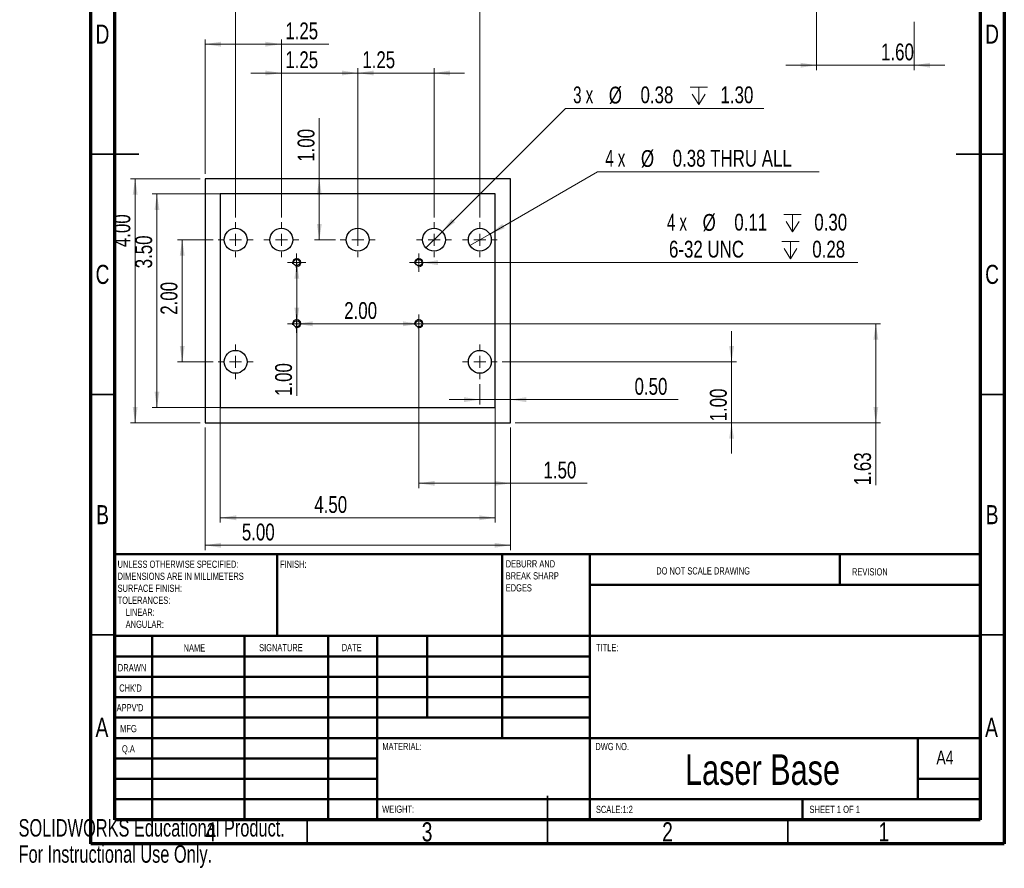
# Model space of a CAD drawing. Header units: inches. Extents: x 0 to 8.1, y 0 to 11.5.
# Tile 1 of 2: x 0 to 8.1, y 0 to 6.9. Entities that reach past the tile are written whole.
import ezdxf

# ---------------------------------------------------------------- set-up
doc = ezdxf.new("R2010")
doc.units = ezdxf.units.IN
doc.header["$MEASUREMENT"] = 0
doc.styles.add('SLDTEXTSTYLE0', font='TXT', dxfattribs={"width": 0.75})
doc.styles.add('SLDTEXTSTYLE1', font='TXT', dxfattribs={"width": 0.686449})
doc.styles.add('SLDTEXTSTYLE2', font='TXT', dxfattribs={"width": 0.6875})
doc.styles.add('SLDTEXTSTYLE3', font='TXT', dxfattribs={"width": 0.666667})
doc.styles.add('SLDTEXTSTYLE4', font='TXT', dxfattribs={"width": 0.7})
doc.dimstyles.new('SLDDIMSTYLE0', dxfattribs={"dimtxt": 0.137795, "dimasz": 0.13, "dimexe": 0, "dimexo": 0.0625, "dimgap": 0.034449, "dimtad": 0, "dimtih": 1, "dimtoh": 1, "dimlfac": 2, "dimrnd": 1e-09, "dimdsep": 46, "dimtxsty": 'SLDTEXTSTYLE0', "dimblk1": 'NONE', "dimsah": 1, "dimcen": 0, "dimadec": 0, "dimazin": 2, "dimtfac": 1, "dimtmove": 0, "dimatfit": 3, "dimldrblk": 'NONE', "dimfxl": 1, "dimfrac": 2, "dimtolj": 1, "dimtzin": 12, "dimarcsym": 0})
doc.dimstyles.new('SLDDIMSTYLE2', dxfattribs={"dimtxt": 0.137795, "dimasz": 0.13, "dimexe": 0, "dimexo": 0.0625, "dimgap": 0.034449, "dimtad": 1, "dimlfac": 2, "dimrnd": 1e-09, "dimzin": 12, "dimdsep": 46, "dimtxsty": 'SLDTEXTSTYLE0', "dimsah": 1, "dimcen": 0.09, "dimadec": 0, "dimazin": 3, "dimtfac": 1, "dimtofl": 0, "dimtmove": 0, "dimatfit": 3, "dimfxl": 1, "dimfrac": 2, "dimtolj": 1, "dimtzin": 12, "dimarcsym": 0})
doc.dimstyles.new('SLDDIMSTYLE3', dxfattribs={"dimtxt": 0.137795, "dimasz": 0.13, "dimexe": 0, "dimexo": 0.0625, "dimgap": 0.034449, "dimtad": 1, "dimlfac": 2, "dimrnd": 1e-09, "dimzin": 4, "dimdsep": 46, "dimtxsty": 'SLDTEXTSTYLE0', "dimsah": 1, "dimcen": 0.09, "dimadec": 0, "dimazin": 1, "dimtfac": 1, "dimtofl": 0, "dimtmove": 0, "dimatfit": 3, "dimfxl": 1, "dimfrac": 2, "dimtolj": 1, "dimtzin": 12, "dimarcsym": 0})
doc.dimstyles.new('SLDDIMSTYLE4', dxfattribs={"dimtxt": 0.137795, "dimasz": 0.13, "dimexe": 0, "dimexo": 0.0625, "dimgap": 0.034449, "dimtad": 1, "dimlfac": 2, "dimrnd": 1e-09, "dimzin": 0, "dimdsep": 46, "dimtxsty": 'SLDTEXTSTYLE0', "dimsah": 1, "dimcen": 0.09, "dimadec": 0, "dimazin": 0, "dimtfac": 1, "dimtmove": 0, "dimatfit": 0, "dimfxl": 1, "dimfrac": 2, "dimtolj": 1, "dimtzin": 12, "dimarcsym": 0})
doc.dimstyles.new('SLDDIMSTYLE5', dxfattribs={"dimtxt": 0.137795, "dimasz": 0.13, "dimexe": 0, "dimexo": 0.0625, "dimgap": 0.034449, "dimtad": 1, "dimlfac": 2, "dimrnd": 1e-09, "dimzin": 4, "dimdsep": 46, "dimtxsty": 'SLDTEXTSTYLE0', "dimsah": 1, "dimcen": 0.09, "dimadec": 0, "dimazin": 1, "dimtfac": 1, "dimtmove": 0, "dimatfit": 0, "dimfxl": 1, "dimfrac": 2, "dimtolj": 1, "dimtzin": 12, "dimarcsym": 0})
doc.dimstyles.new('SLDDIMSTYLE6', dxfattribs={"dimtxt": 0.137795, "dimasz": 0.13, "dimexe": 0, "dimexo": 0.0625, "dimgap": 0.034449, "dimtad": 1, "dimlfac": 2, "dimrnd": 1e-09, "dimzin": 12, "dimdsep": 46, "dimtxsty": 'SLDTEXTSTYLE0', "dimsah": 1, "dimcen": 0.09, "dimadec": 0, "dimazin": 3, "dimtfac": 1, "dimtmove": 0, "dimatfit": 0, "dimfxl": 1, "dimfrac": 2, "dimtolj": 1, "dimtzin": 12, "dimarcsym": 0})
doc.dimstyles.new('SLDDIMSTYLE7', dxfattribs={"dimtxt": 0.137795, "dimasz": 0.13, "dimexe": 0, "dimexo": 0.0625, "dimgap": 0.034449, "dimtad": 0, "dimtih": 1, "dimtoh": 1, "dimlfac": 2, "dimrnd": 1e-09, "dimdsep": 46, "dimtxsty": 'SLDTEXTSTYLE0', "dimblk1": 'NONE', "dimsah": 1, "dimcen": 0, "dimadec": 0, "dimazin": 2, "dimtfac": 1, "dimtmove": 0, "dimatfit": 3, "dimldrblk": 'NONE', "dimfxl": 1, "dimfrac": 2, "dimtolj": 1, "dimtzin": 12, "dimarcsym": 0})

# ---------------------------------------------------------------- blocks, each defined once
blk = doc.blocks.new('_D_12')
at = {"color": 7, "linetype": 'Continuous', "lineweight": 0}
for p, q in [((6.5329, 7.5233), (6.5329, 6.5359)), ((7.3329, 6.9296), (7.3329, 6.5359)), ((6.5329, 6.5752), (6.2829, 6.5752)), ((6.5329, 6.5752), (7.3329, 6.5752)), ((7.3329, 6.5752), (7.5829, 6.5752))]:
    blk.add_line(p, q, dxfattribs=at)
at = {"color": 7, "linetype": 'Continuous', "lineweight": 18}
for points in [[(6.5329, 6.5752), (6.4029, 6.5952), (6.4029, 6.5552)], [(7.3329, 6.5752), (7.4629, 6.5552), (7.4629, 6.5952)]]:
    blk.add_solid(points, dxfattribs=at)
at = {"color": 7, "linetype": 'Continuous', "lineweight": 18, "insert": (7.0615, 6.7529), "char_height": 0.1378, "attachment_point": 1, "style": 'SLDTEXTSTYLE0'}
blk.add_mtext('1.60', dxfattribs=at)
blk = doc.blocks.new('_D_14')
at = {"color": 7, "linetype": 'Continuous', "lineweight": 0}
for p, q in [((1.5269, 3.6058), (1.5269, 2.603)), ((4.0269, 3.6058), (4.0269, 2.603)), ((4.0269, 2.6424), (1.5269, 2.6424))]:
    blk.add_line(p, q, dxfattribs=at)
at = {"color": 7, "linetype": 'Continuous', "lineweight": 18}
for points in [[(1.5269, 2.6424), (1.6569, 2.6224), (1.6569, 2.6624)], [(4.0269, 2.6424), (3.8969, 2.6624), (3.8969, 2.6224)]]:
    blk.add_solid(points, dxfattribs=at)
at = {"color": 7, "linetype": 'Continuous', "lineweight": 18, "insert": (1.8283, 2.82), "char_height": 0.1378, "attachment_point": 1, "style": 'SLDTEXTSTYLE0'}
blk.add_mtext('5.00', dxfattribs=at)
blk = doc.blocks.new('_D_15')
at = {"color": 7, "linetype": 'Continuous', "lineweight": 0}
for p, q in [((1.4876, 5.6452), (0.9154, 5.6452)), ((0.9548, 5.6452), (0.9548, 3.6452)), ((1.4876, 3.6452), (0.9154, 3.6452))]:
    blk.add_line(p, q, dxfattribs=at)
at = {"color": 7, "linetype": 'Continuous', "lineweight": 18}
for points in [[(0.9548, 5.6452), (0.9348, 5.5152), (0.9748, 5.5152)], [(0.9548, 3.6452), (0.9748, 3.7752), (0.9348, 3.7752)]]:
    blk.add_solid(points, dxfattribs=at)
at = {"color": 7, "linetype": 'Continuous', "lineweight": 18, "insert": (0.7772, 5.0849), "char_height": 0.1378, "attachment_point": 1, "rotation": 90, "style": 'SLDTEXTSTYLE0'}
blk.add_mtext('4.00', dxfattribs=at)
blk = doc.blocks.new('_D_16')
at = {"color": 7, "linetype": 'Continuous', "lineweight": 0}
for p, q in [((1.6519, 5.4808), (1.6519, 2.8281)), ((3.9019, 5.4808), (3.9019, 2.8281)), ((3.9019, 2.8675), (1.6519, 2.8675))]:
    blk.add_line(p, q, dxfattribs=at)
at = {"color": 7, "linetype": 'Continuous', "lineweight": 18}
for points in [[(1.6519, 2.8675), (1.7819, 2.8475), (1.7819, 2.8875)], [(3.9019, 2.8675), (3.7719, 2.8875), (3.7719, 2.8475)]]:
    blk.add_solid(points, dxfattribs=at)
at = {"color": 7, "linetype": 'Continuous', "lineweight": 18, "insert": (2.4214, 3.0451), "char_height": 0.1378, "attachment_point": 1, "style": 'SLDTEXTSTYLE0'}
blk.add_mtext('4.50', dxfattribs=at)
blk = doc.blocks.new('_D_17')
at = {"color": 7, "linetype": 'Continuous', "lineweight": 0}
for p, q in [((3.8626, 5.5202), (1.0938, 5.5202)), ((1.1332, 3.7702), (1.1332, 5.5202)), ((3.8626, 3.7702), (1.0938, 3.7702))]:
    blk.add_line(p, q, dxfattribs=at)
at = {"color": 7, "linetype": 'Continuous', "lineweight": 18}
for points in [[(1.1332, 5.5202), (1.1132, 5.3902), (1.1532, 5.3902)], [(1.1332, 3.7702), (1.1532, 3.9002), (1.1132, 3.9002)]]:
    blk.add_solid(points, dxfattribs=at)
at = {"color": 7, "linetype": 'Continuous', "lineweight": 18, "insert": (0.9556, 4.9114), "char_height": 0.1378, "attachment_point": 1, "rotation": 90, "style": 'SLDTEXTSTYLE0'}
blk.add_mtext('3.50', dxfattribs=at)
blk = doc.blocks.new('SW_SYMBOL_HOLE_DEPTH')
at = {"color": 0, "linetype": 'Continuous', "lineweight": 18}
for p, q in [((0, 34.4), (31.5, 34.4)), ((3.9, 21.9), (15.7, 3)), ((15.7, 34.4), (15.7, 3)), ((27.6, 21.9), (15.7, 3))]:
    blk.add_line(p, q, dxfattribs=at)
blk = doc.blocks.new('_D_18')
at = {"color": 7, "linetype": 'Continuous', "lineweight": 0}
for p, q in [((3.4682, 5.2115), (4.4785, 6.2217)), ((4.4785, 6.2217), (6.1029, 6.2217)), ((3.3356, 5.0789), (3.4682, 5.2115))]:
    blk.add_line(p, q, dxfattribs=at)
at = {"color": 7, "linetype": 'Continuous', "lineweight": 18}
blk.add_solid([(3.4682, 5.2115), (3.5743, 5.2893), (3.546, 5.3176)], dxfattribs=at)
at = {"color": 7, "linetype": 'Continuous', "lineweight": 18, "xscale": 0.0044707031, "yscale": 0.0044707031, "zscale": 0.0044707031}
blk.add_blockref('SW_SYMBOL_HOLE_DEPTH', (5.4988, 6.2409), dxfattribs=at)
at = {"color": 7, "linetype": 'Continuous', "lineweight": 18, "char_height": 0.1378, "attachment_point": 1}
for s, insert, style in [('3 x', (4.541, 6.4015), 'SLDTEXTSTYLE3'), ('%%c', (4.8328, 6.3994), 'SLDTEXTSTYLE0'), ('0.38', (5.0923, 6.4015), 'SLDTEXTSTYLE0'), ('1.30', (5.7473, 6.4015), 'SLDTEXTSTYLE0')]:
    blk.add_mtext(s, dxfattribs=dict(at, insert=insert, style=style))
blk = doc.blocks.new('_None')
blk = doc.blocks.new('_D_19')
at = {"color": 7, "linetype": 'Continuous', "lineweight": 0}
for p, q in [((3.2503, 4.9577), (3.3035, 4.9577)), ((3.3035, 4.9577), (5.2463, 4.9577)), ((5.2463, 4.9577), (6.8708, 4.9577))]:
    blk.add_line(p, q, dxfattribs=at)
at = {"color": 7, "linetype": 'Continuous', "lineweight": 18}
blk.add_solid([(3.3035, 4.9577), (3.4335, 4.9377), (3.4335, 4.9777)], dxfattribs=at)
at = {"color": 7, "linetype": 'Continuous', "lineweight": 18, "xscale": 0.0044707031, "yscale": 0.0044707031, "zscale": 0.0044707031}
for p in [(6.2667, 5.1977), (6.2501, 4.9768)]:
    blk.add_blockref('SW_SYMBOL_HOLE_DEPTH', p, dxfattribs=at)
at = {"color": 7, "linetype": 'Continuous', "lineweight": 18, "char_height": 0.1378, "attachment_point": 1}
for s, insert, style in [('4 x', (5.3088, 5.3583), 'SLDTEXTSTYLE3'), ('%%c', (5.6007, 5.3562), 'SLDTEXTSTYLE0'), ('0.11', (5.8602, 5.3583), 'SLDTEXTSTYLE0'), ('0.30', (6.5152, 5.3583), 'SLDTEXTSTYLE0'), ('6-32 UNC', (5.3254, 5.1374), 'SLDTEXTSTYLE0'), ('0.28', (6.4987, 5.1374), 'SLDTEXTSTYLE0')]:
    blk.add_mtext(s, dxfattribs=dict(at, insert=insert, style=style))
blk = doc.blocks.new('_D_20')
at = {"color": 7, "linetype": 'Continuous', "lineweight": 0}
for p, q in [((1.5946, 5.1452), (1.3007, 5.1452)), ((1.3401, 4.1452), (1.3401, 5.1452)), ((1.5946, 4.1452), (1.3007, 4.1452))]:
    blk.add_line(p, q, dxfattribs=at)
at = {"color": 7, "linetype": 'Continuous', "lineweight": 18}
for points in [[(1.3401, 5.1452), (1.3201, 5.0152), (1.3601, 5.0152)], [(1.3401, 4.1452), (1.3601, 4.2752), (1.3201, 4.2752)]]:
    blk.add_solid(points, dxfattribs=at)
at = {"color": 7, "linetype": 'Continuous', "lineweight": 18, "insert": (1.1625, 4.5308), "char_height": 0.1378, "attachment_point": 1, "rotation": 90, "style": 'SLDTEXTSTYLE0'}
blk.add_mtext('2.00', dxfattribs=at)
blk = doc.blocks.new('_D_21')
at = {"color": 7, "linetype": 'Continuous', "lineweight": 0}
for p, q in [((1.7769, 5.3275), (1.7769, 7.2594)), ((3.7769, 5.3275), (3.7769, 7.2594)), ((1.7769, 7.22), (3.7769, 7.22))]:
    blk.add_line(p, q, dxfattribs=at)
at = {"color": 7, "linetype": 'Continuous', "lineweight": 18}
for points in [[(1.7769, 7.22), (1.9069, 7.2), (1.9069, 7.24)], [(3.7769, 7.22), (3.6469, 7.24), (3.6469, 7.2)]]:
    blk.add_solid(points, dxfattribs=at)
at = {"color": 7, "linetype": 'Continuous', "lineweight": 18, "insert": (2.1001, 7.3976), "char_height": 0.1378, "attachment_point": 1, "style": 'SLDTEXTSTYLE0'}
blk.add_mtext('4.00', dxfattribs=at)
blk = doc.blocks.new('_D_22')
at = {"color": 7, "linetype": 'Continuous', "lineweight": 0}
for p, q in [((5.8379, 4.1452), (5.8379, 4.3952)), ((3.9593, 4.1452), (5.8773, 4.1452)), ((5.8379, 4.1452), (5.8379, 3.6452)), ((4.0663, 3.6452), (5.8773, 3.6452)), ((5.8379, 3.6452), (5.8379, 3.3952))]:
    blk.add_line(p, q, dxfattribs=at)
at = {"color": 7, "linetype": 'Continuous', "lineweight": 18}
for points in [[(5.8379, 4.1452), (5.8579, 4.2752), (5.8179, 4.2752)], [(5.8379, 3.6452), (5.8179, 3.5152), (5.8579, 3.5152)]]:
    blk.add_solid(points, dxfattribs=at)
at = {"color": 7, "linetype": 'Continuous', "lineweight": 18, "insert": (5.6603, 3.6572), "char_height": 0.1378, "attachment_point": 1, "rotation": 90, "style": 'SLDTEXTSTYLE0'}
blk.add_mtext('1.00', dxfattribs=at)
blk = doc.blocks.new('_D_23')
at = {"color": 7, "linetype": 'Continuous', "lineweight": 0}
for p, q in [((3.7769, 3.9629), (3.7769, 3.796)), ((3.7769, 3.8354), (3.5269, 3.8354)), ((3.7769, 3.8354), (4.0269, 3.8354)), ((4.0269, 3.8354), (5.3998, 3.8354))]:
    blk.add_line(p, q, dxfattribs=at)
at = {"color": 7, "linetype": 'Continuous', "lineweight": 18}
for points in [[(3.7769, 3.8354), (3.6469, 3.8554), (3.6469, 3.8154)], [(4.0269, 3.8354), (4.1569, 3.8154), (4.1569, 3.8554)]]:
    blk.add_solid(points, dxfattribs=at)
at = {"color": 7, "linetype": 'Continuous', "lineweight": 18, "insert": (5.0434, 4.013), "char_height": 0.1378, "attachment_point": 1, "style": 'SLDTEXTSTYLE0'}
blk.add_mtext('0.50', dxfattribs=at)
blk = doc.blocks.new('_D_24')
at = {"color": 7, "linetype": 'Continuous', "lineweight": 0}
for p, q in [((3.2769, 4.4183), (3.2769, 3.1105)), ((4.0269, 3.6058), (4.0269, 3.1105)), ((3.2769, 3.1499), (4.0269, 3.1499)), ((4.0269, 3.1499), (4.6542, 3.1499))]:
    blk.add_line(p, q, dxfattribs=at)
at = {"color": 7, "linetype": 'Continuous', "lineweight": 18}
for points in [[(3.2769, 3.1499), (3.4069, 3.1299), (3.4069, 3.1699)], [(4.0269, 3.1499), (3.8969, 3.1699), (3.8969, 3.1299)]]:
    blk.add_solid(points, dxfattribs=at)
at = {"color": 7, "linetype": 'Continuous', "lineweight": 18, "insert": (4.2979, 3.3275), "char_height": 0.1378, "attachment_point": 1, "style": 'SLDTEXTSTYLE0'}
blk.add_mtext('1.50', dxfattribs=at)
blk = doc.blocks.new('_D_25')
at = {"color": 7, "linetype": 'Continuous', "lineweight": 0}
for p, q in [((3.3163, 4.4577), (7.0584, 4.4577)), ((7.019, 4.4577), (7.019, 3.6452)), ((4.0663, 3.6452), (7.0584, 3.6452)), ((7.019, 3.6452), (7.019, 3.1342))]:
    blk.add_line(p, q, dxfattribs=at)
at = {"color": 7, "linetype": 'Continuous', "lineweight": 18}
for points in [[(7.019, 4.4577), (6.999, 4.3277), (7.039, 4.3277)], [(7.019, 3.6452), (7.039, 3.7752), (6.999, 3.7752)]]:
    blk.add_solid(points, dxfattribs=at)
at = {"color": 7, "linetype": 'Continuous', "lineweight": 18, "insert": (6.8414, 3.1342), "char_height": 0.1378, "attachment_point": 1, "rotation": 90, "style": 'SLDTEXTSTYLE0'}
blk.add_mtext('1.63', dxfattribs=at)
blk = doc.blocks.new('_D_26')
at = {"color": 7, "linetype": 'Continuous', "lineweight": 0}
for p, q in [((2.2769, 4.4567), (3.2769, 4.4567)), ((2.2769, 4.4183), (2.2769, 4.4174)), ((3.2769, 4.4183), (3.2769, 4.4174))]:
    blk.add_line(p, q, dxfattribs=at)
at = {"color": 7, "linetype": 'Continuous', "lineweight": 18}
for points in [[(2.2769, 4.4567), (2.4069, 4.4367), (2.4069, 4.4767)], [(3.2769, 4.4567), (3.1469, 4.4767), (3.1469, 4.4367)]]:
    blk.add_solid(points, dxfattribs=at)
at = {"color": 7, "linetype": 'Continuous', "lineweight": 18, "insert": (2.6664, 4.6344), "char_height": 0.1378, "attachment_point": 1, "style": 'SLDTEXTSTYLE0'}
blk.add_mtext('2.00', dxfattribs=at)
blk = doc.blocks.new('_D_27')
at = {"color": 7, "linetype": 'Continuous', "lineweight": 0}
for p, q in [((2.2783, 4.9577), (2.2783, 4.4577)), ((2.3163, 4.9577), (2.3176, 4.9577)), ((2.2783, 4.4577), (2.2783, 3.8655)), ((2.3163, 4.4577), (2.3176, 4.4577))]:
    blk.add_line(p, q, dxfattribs=at)
at = {"color": 7, "linetype": 'Continuous', "lineweight": 18}
for points in [[(2.2783, 4.9577), (2.2583, 4.8277), (2.2983, 4.8277)], [(2.2783, 4.4577), (2.2983, 4.5877), (2.2583, 4.5877)]]:
    blk.add_solid(points, dxfattribs=at)
at = {"color": 7, "linetype": 'Continuous', "lineweight": 18, "insert": (2.1006, 3.8655), "char_height": 0.1378, "attachment_point": 1, "rotation": 90, "style": 'SLDTEXTSTYLE0'}
blk.add_mtext('1.00', dxfattribs=at)
blk = doc.blocks.new('_D_28')
at = {"color": 7, "linetype": 'Continuous', "lineweight": 0}
for p, q in [((2.1519, 5.3275), (2.1519, 6.5507)), ((2.7769, 5.1846), (2.7769, 6.5507)), ((2.1519, 6.5113), (1.9019, 6.5113)), ((2.1519, 6.5113), (2.7769, 6.5113)), ((2.7769, 6.5113), (3.0269, 6.5113))]:
    blk.add_line(p, q, dxfattribs=at)
at = {"color": 7, "linetype": 'Continuous', "lineweight": 18}
for points in [[(2.1519, 6.5113), (2.0219, 6.5313), (2.0219, 6.4913)], [(2.7769, 6.5113), (2.9069, 6.4913), (2.9069, 6.5313)]]:
    blk.add_solid(points, dxfattribs=at)
at = {"color": 7, "linetype": 'Continuous', "lineweight": 18, "insert": (2.1838, 6.689), "char_height": 0.1378, "attachment_point": 1, "style": 'SLDTEXTSTYLE0'}
blk.add_mtext('1.25', dxfattribs=at)
blk = doc.blocks.new('_D_29')
at = {"color": 7, "linetype": 'Continuous', "lineweight": 0}
for p, q in [((3.8581, 5.1921), (4.7415, 5.7021)), ((4.7415, 5.7021), (6.554, 5.7021)), ((3.6957, 5.0983), (3.8581, 5.1921))]:
    blk.add_line(p, q, dxfattribs=at)
at = {"color": 7, "linetype": 'Continuous', "lineweight": 18}
blk.add_solid([(3.8581, 5.1921), (3.9807, 5.2398), (3.9607, 5.2744)], dxfattribs=at)
at = {"color": 7, "linetype": 'Continuous', "lineweight": 18, "attachment_point": 1}
for s, insert, char_height, style in [('%%c', (5.0959, 5.8798), 0.1378, 'SLDTEXTSTYLE0'), ('4 x', (4.804, 5.8819), 0.1378, 'SLDTEXTSTYLE3'), ('0.38 THRU ALL', (5.3554, 5.8819), 0.137795, 'SLDTEXTSTYLE0')]:
    blk.add_mtext(s, dxfattribs=dict(at, insert=insert, char_height=char_height, style=style))
blk = doc.blocks.new('_D_30')
at = {"color": 7, "linetype": 'Continuous', "lineweight": 0}
for p, q in [((1.5269, 5.6846), (1.5269, 6.7869)), ((2.1519, 5.3275), (2.1519, 6.7869)), ((1.5269, 6.7476), (2.1519, 6.7476)), ((2.1519, 6.7476), (2.5401, 6.7476))]:
    blk.add_line(p, q, dxfattribs=at)
at = {"color": 7, "linetype": 'Continuous', "lineweight": 18}
for points in [[(1.5269, 6.7476), (1.6569, 6.7276), (1.6569, 6.7676)], [(2.1519, 6.7476), (2.0219, 6.7676), (2.0219, 6.7276)]]:
    blk.add_solid(points, dxfattribs=at)
at = {"color": 7, "linetype": 'Continuous', "lineweight": 18, "insert": (2.1838, 6.9252), "char_height": 0.1378, "attachment_point": 1, "style": 'SLDTEXTSTYLE0'}
blk.add_mtext('1.25', dxfattribs=at)
blk = doc.blocks.new('_D_31')
at = {"color": 7, "linetype": 'Continuous', "lineweight": 0}
for p, q in [((2.7769, 5.3275), (2.7769, 6.5507)), ((3.4019, 5.3275), (3.4019, 6.5507)), ((2.7769, 6.5113), (2.5269, 6.5113)), ((2.7769, 6.5113), (3.4019, 6.5113)), ((3.4019, 6.5113), (3.6519, 6.5113))]:
    blk.add_line(p, q, dxfattribs=at)
at = {"color": 7, "linetype": 'Continuous', "lineweight": 18}
for points in [[(2.7769, 6.5113), (2.6469, 6.5313), (2.6469, 6.4913)], [(3.4019, 6.5113), (3.5319, 6.4913), (3.5319, 6.5313)]]:
    blk.add_solid(points, dxfattribs=at)
at = {"color": 7, "linetype": 'Continuous', "lineweight": 18, "insert": (2.8144, 6.689), "char_height": 0.1378, "attachment_point": 1, "style": 'SLDTEXTSTYLE0'}
blk.add_mtext('1.25', dxfattribs=at)
blk = doc.blocks.new('_D_32')
at = {"color": 7, "linetype": 'Continuous', "lineweight": 0}
for p, q in [((2.4626, 5.6452), (2.4626, 6.1406)), ((2.4626, 5.1452), (2.4626, 5.6452)), ((2.5946, 5.1452), (2.4232, 5.1452))]:
    blk.add_line(p, q, dxfattribs=at)
at = {"color": 7, "linetype": 'Continuous', "lineweight": 18}
for points in [[(2.4626, 5.6452), (2.4426, 5.5152), (2.4826, 5.5152)], [(2.4626, 5.1452), (2.4826, 5.2752), (2.4426, 5.2752)]]:
    blk.add_solid(points, dxfattribs=at)
at = {"color": 7, "linetype": 'Continuous', "lineweight": 18, "insert": (2.2849, 5.7843), "char_height": 0.1378, "attachment_point": 1, "rotation": 90, "style": 'SLDTEXTSTYLE0'}
blk.add_mtext('1.00', dxfattribs=at)
blk = doc.blocks.new('SW_CENTERMARKSYMBOL_7')
at = {"color": 0, "linetype": 'Continuous', "lineweight": 18}
for p, q in [((0, 0.0984), (0, 0.143)), ((-0.0984, 0), (-0.143, 0)), ((0, 0), (-0.0492, 0)), ((0, 0), (0, 0.0492)), ((0, 0), (0, -0.0492)), ((0, 0), (0.0492, 0)), ((0.0984, 0), (0.143, 0)), ((0, -0.0984), (0, -0.143))]:
    blk.add_line(p, q, dxfattribs=at)
blk = doc.blocks.new('SW_CENTERMARKSYMBOL_8')
at = {"color": 0, "linetype": 'Continuous', "lineweight": 18}
for p, q in [((0, 0.0984), (0, 0.143)), ((-0.0984, 0), (-0.143, 0)), ((0, 0), (-0.0492, 0)), ((0, 0), (0, 0.0492)), ((0, 0), (0, -0.0492)), ((0, 0), (0.0492, 0)), ((0.0984, 0), (0.143, 0)), ((0, -0.0984), (0, -0.143))]:
    blk.add_line(p, q, dxfattribs=at)
blk = doc.blocks.new('SW_CENTERMARKSYMBOL_9')
at = {"color": 0, "linetype": 'Continuous', "lineweight": 18}
for p, q in [((0, 0.0984), (0, 0.143)), ((-0.0984, 0), (-0.143, 0)), ((0, 0), (-0.0492, 0)), ((0, 0), (0, 0.0492)), ((0, 0), (0, -0.0492)), ((0, 0), (0.0492, 0)), ((0.0984, 0), (0.143, 0)), ((0, -0.0984), (0, -0.143))]:
    blk.add_line(p, q, dxfattribs=at)
blk = doc.blocks.new('SW_CENTERMARKSYMBOL_10')
at = {"color": 0, "linetype": 'Continuous', "lineweight": 18}
for p, q in [((0, 0.0984), (0, 0.143)), ((-0.0984, 0), (-0.143, 0)), ((0, 0), (-0.0492, 0)), ((0, 0), (0, 0.0492)), ((0, 0), (0, -0.0492)), ((0, 0), (0.0492, 0)), ((0.0984, 0), (0.143, 0)), ((0, -0.0984), (0, -0.143))]:
    blk.add_line(p, q, dxfattribs=at)
blk = doc.blocks.new('SW_CENTERMARKSYMBOL_11')
at = {"color": 0, "linetype": 'Continuous', "lineweight": 18}
for p, q in [((0, 0.0984), (0, 0.143)), ((-0.0984, 0), (-0.143, 0)), ((0, 0), (-0.0492, 0)), ((0, 0), (0, 0.0492)), ((0, 0), (0, -0.0492)), ((0, 0), (0.0492, 0)), ((0.0984, 0), (0.143, 0)), ((0, -0.0984), (0, -0.143))]:
    blk.add_line(p, q, dxfattribs=at)
blk = doc.blocks.new('SW_CENTERMARKSYMBOL_12')
at = {"color": 0, "linetype": 'Continuous', "lineweight": 18}
for p, q in [((0, 0.0984), (0, 0.143)), ((-0.0984, 0), (-0.143, 0)), ((0, 0), (-0.0492, 0)), ((0, 0), (0, 0.0492)), ((0, 0), (0, -0.0492)), ((0, 0), (0.0492, 0)), ((0.0984, 0), (0.143, 0)), ((0, -0.0984), (0, -0.143))]:
    blk.add_line(p, q, dxfattribs=at)
blk = doc.blocks.new('SW_CENTERMARKSYMBOL_13')
at = {"color": 0, "linetype": 'Continuous', "lineweight": 18}
for p, q in [((0, 0.0984), (0, 0.143)), ((-0.0984, 0), (-0.143, 0)), ((0, 0), (-0.0492, 0)), ((0, 0), (0, 0.0492)), ((0, 0), (0, -0.0492)), ((0, 0), (0.0492, 0)), ((0.0984, 0), (0.143, 0)), ((0, -0.0984), (0, -0.143))]:
    blk.add_line(p, q, dxfattribs=at)
blk = doc.blocks.new('SW_CENTERMARKSYMBOL_14')
at = {"color": 0, "linetype": 'Continuous', "lineweight": 18}
for p, q in [((-0.0492, 0), (-0.0758, 0)), ((0, 0), (-0.0492, 0)), ((0, 0.0492), (0, 0.0758)), ((0, 0), (0, 0.0492)), ((0, 0), (0, -0.0492)), ((0, 0), (0.0492, 0)), ((0.0492, 0), (0.0758, 0)), ((0, -0.0492), (0, -0.0758))]:
    blk.add_line(p, q, dxfattribs=at)
blk = doc.blocks.new('SW_CENTERMARKSYMBOL_15')
at = {"color": 0, "linetype": 'Continuous', "lineweight": 18}
for p, q in [((-0.0492, 0), (-0.0758, 0)), ((0, 0), (-0.0492, 0)), ((0, 0.0492), (0, 0.0758)), ((0, 0), (0, 0.0492)), ((0, 0), (0, -0.0492)), ((0, 0), (0.0492, 0)), ((0.0492, 0), (0.0758, 0)), ((0, -0.0492), (0, -0.0758))]:
    blk.add_line(p, q, dxfattribs=at)
blk = doc.blocks.new('SW_CENTERMARKSYMBOL_16')
at = {"color": 0, "linetype": 'Continuous', "lineweight": 18}
for p, q in [((-0.0492, 0), (-0.0758, 0)), ((0, 0), (-0.0492, 0)), ((0, 0.0492), (0, 0.0758)), ((0, 0), (0, 0.0492)), ((0, 0), (0, -0.0492)), ((0, 0), (0.0492, 0)), ((0.0492, 0), (0.0758, 0)), ((0, -0.0492), (0, -0.0758))]:
    blk.add_line(p, q, dxfattribs=at)
blk = doc.blocks.new('SW_CENTERMARKSYMBOL_17')
at = {"color": 0, "linetype": 'Continuous', "lineweight": 18}
for p, q in [((-0.0492, 0), (-0.0758, 0)), ((0, 0), (-0.0492, 0)), ((0, 0.0492), (0, 0.0758)), ((0, 0), (0, 0.0492)), ((0, 0), (0, -0.0492)), ((0, 0), (0.0492, 0)), ((0.0492, 0), (0.0758, 0)), ((0, -0.0492), (0, -0.0758))]:
    blk.add_line(p, q, dxfattribs=at)

msp = doc.modelspace()

# ---------------------------------------------------------------- linework, layer by layer
at = {"color": 7, "linetype": 'Continuous', "lineweight": 70}
for p, q in [((0.5906, 0.1969), (0.5906, 11.4961)), ((8.0709, 11.4961), (8.0709, 0.1969)), ((0.7874, 0.3937), (0.7874, 11.2992)), ((7.874, 11.2992), (7.874, 0.3937)), ((7.874, 0.3937), (0.7874, 0.3937)), ((8.0709, 0.1969), (0.5906, 0.1969))]:
    msp.add_line(p, q, dxfattribs=at)
at = {"color": 7, "linetype": 'Continuous', "lineweight": 35}
for p, q in [((0.5906, 5.8465), (0.9843, 5.8465)), ((0.7874, 5.8465), (0.5906, 5.8465)), ((8.0709, 5.8465), (7.6772, 5.8465)), ((7.874, 5.8465), (8.0709, 5.8465)), ((0.7874, 3.878), (0.5906, 3.878)), ((7.874, 3.878), (8.0709, 3.878)), ((0.7874, 1.9094), (0.5906, 1.9094)), ((7.874, 1.9094), (8.0709, 1.9094)), ((4.3307, 0.1969), (4.3307, 0.5906)), ((2.3622, 0.3937), (2.3622, 0.1969)), ((4.3307, 0.3937), (4.3307, 0.1969)), ((6.2992, 0.3937), (6.2992, 0.1969))]:
    msp.add_line(p, q, dxfattribs=at)
at = {"color": 7, "linetype": 'Continuous', "lineweight": 25}
for p, q in [((4.0269, 5.6452), (1.5269, 5.6452)), ((1.5269, 5.6452), (1.5269, 3.6452)), ((4.0269, 3.6452), (4.0269, 5.6452)), ((1.6519, 5.5202), (1.6519, 3.7702)), ((3.9019, 5.5202), (1.6519, 5.5202)), ((3.9019, 3.7702), (3.9019, 5.5202)), ((1.6519, 3.7702), (3.9019, 3.7702)), ((1.5269, 3.6452), (4.0269, 3.6452))]:
    msp.add_line(p, q, dxfattribs=at)
at = {"color": 7, "linetype": 'Continuous', "lineweight": 50}
for p, q in [((0.7874, 2.5689), (7.874, 2.5689)), ((0.7874, 2.5689), (0.7874, 0.3937)), ((2.1181, 1.8996), (2.1181, 2.5689)), ((3.9606, 2.5689), (3.9606, 1.063)), ((4.6772, 2.5689), (4.6772, 0.3937)), ((6.7244, 2.3179), (6.7244, 2.5689)), ((7.874, 2.3179), (4.6772, 2.3179)), ((7.874, 1.8996), (0.7874, 1.8996)), ((1.0945, 1.8996), (1.0945, 0.3937)), ((1.85, 1.8996), (1.85, 0.3937)), ((2.5354, 1.8996), (2.5354, 0.3937)), ((2.937, 0.3937), (2.937, 1.8996)), ((3.3465, 1.2303), (3.3465, 1.8996)), ((4.6772, 1.7323), (0.7874, 1.7323)), ((4.6772, 1.565), (0.7874, 1.565)), ((4.6772, 1.3976), (0.7874, 1.3976)), ((4.6772, 1.2303), (0.7874, 1.2303)), ((2.937, 1.063), (0.7874, 1.063)), ((2.937, 1.063), (7.874, 1.063)), ((7.3622, 0.561), (7.3622, 1.063)), ((2.937, 0.8957), (0.7874, 0.8957)), ((2.937, 0.7283), (0.7874, 0.7283)), ((7.874, 0.7283), (7.3622, 0.7283)), ((0.7874, 0.561), (7.874, 0.561)), ((6.4173, 0.3937), (6.4173, 0.561))]:
    msp.add_line(p, q, dxfattribs=at)
at = {"color": 7, "linetype": 'Continuous', "lineweight": 25}
for centre, radius in [((1.7769, 5.1452), 0.0938), ((2.1519, 5.1452), 0.0937), ((2.7769, 5.1452), 0.0938), ((3.4019, 5.1452), 0.0938), ((3.7769, 5.1452), 0.0938), ((2.2769, 4.9577), 0.0266), ((3.2769, 4.9577), 0.0266), ((2.2769, 4.4577), 0.0266), ((3.2769, 4.4577), 0.0266), ((1.7769, 4.1452), 0.0938), ((3.7769, 4.1452), 0.0938)]:
    msp.add_circle(centre, radius, dxfattribs=at)
at = {"color": 7, "linetype": 'Continuous', "lineweight": 18}
for centre in [(2.2769, 4.9577), (3.2769, 4.9577), (2.2769, 4.4577), (3.2769, 4.4577)]:
    msp.add_arc(centre, 0.0345, 255, 195, dxfattribs=at)

# ---------------------------------------------------------------- block references
at = {"color": 7, "linetype": 'Continuous', "lineweight": 0}
for name, p in [('SW_CENTERMARKSYMBOL_10', (1.7769, 5.1452)), ('SW_CENTERMARKSYMBOL_13', (2.1519, 5.1452)), ('SW_CENTERMARKSYMBOL_12', (2.7769, 5.1452)), ('SW_CENTERMARKSYMBOL_11', (3.4019, 5.1452)), ('SW_CENTERMARKSYMBOL_9', (3.7769, 5.1452)), ('SW_CENTERMARKSYMBOL_17', (2.2769, 4.9577)), ('SW_CENTERMARKSYMBOL_16', (3.2769, 4.9577)), ('SW_CENTERMARKSYMBOL_14', (2.2769, 4.4577)), ('SW_CENTERMARKSYMBOL_15', (3.2769, 4.4577)), ('SW_CENTERMARKSYMBOL_8', (1.7769, 4.1452)), ('SW_CENTERMARKSYMBOL_7', (3.7769, 4.1452))]:
    msp.add_blockref(name, p, dxfattribs=at)

# ---------------------------------------------------------------- texts
for s, insert, char_height, attachment_point, style in [('D', (0.6871, 6.9082), 0.1562, 2, 'SLDTEXTSTYLE0'), ('D', (7.9706, 6.9082), 0.1562, 2, 'SLDTEXTSTYLE0'), ('C', (0.6873, 4.9397), 0.1562, 2, 'SLDTEXTSTYLE0'), ('C', (7.9708, 4.9397), 0.1562, 2, 'SLDTEXTSTYLE0'), ('B', (0.6878, 2.9712), 0.1562, 2, 'SLDTEXTSTYLE0'), ('B', (7.9713, 2.9712), 0.1562, 2, 'SLDTEXTSTYLE0'), ('UNLESS OTHERWISE SPECIFIED:', (0.8108, 2.5166), 0.059055, 1, 'SLDTEXTSTYLE0'), ('FINISH:', (2.1406, 2.5165), 0.05906, 1, 'SLDTEXTSTYLE0'), ('DEBURR AND', (3.9886, 2.5198), 0.05906, 1, 'SLDTEXTSTYLE0'), ('DIMENSIONS ARE IN MILLIMETERS', (0.8108, 2.4181), 0.059055, 1, 'SLDTEXTSTYLE0'), ('BREAK SHARP', (3.9886, 2.4214), 0.059055, 1, 'SLDTEXTSTYLE0'), ('DO NOT SCALE DRAWING', (5.221, 2.4619), 0.059055, 1, 'SLDTEXTSTYLE0'), ('REVISION', (6.8239, 2.4541), 0.05906, 1, 'SLDTEXTSTYLE0'), ('SURFACE FINISH:', (0.8108, 2.3197), 0.059055, 1, 'SLDTEXTSTYLE0'), ('EDGES', (3.9886, 2.323), 0.05906, 1, 'SLDTEXTSTYLE0'), ('TOLERANCES:', (0.8108, 2.2213), 0.059055, 1, 'SLDTEXTSTYLE0'), ('LINEAR:', (0.8772, 2.1229), 0.05906, 1, 'SLDTEXTSTYLE0'), ('ANGULAR:', (0.8772, 2.0244), 0.05906, 1, 'SLDTEXTSTYLE0'), ('NAME', (1.3513, 1.8308), 0.05906, 1, 'SLDTEXTSTYLE0'), ('SIGNATURE', (1.9698, 1.8331), 0.05906, 1, 'SLDTEXTSTYLE0'), ('DATE', (2.6462, 1.8337), 0.05906, 1, 'SLDTEXTSTYLE0'), ('TITLE:', (4.728, 1.8337), 0.05906, 1, 'SLDTEXTSTYLE0'), ('DRAWN', (0.8127, 1.6687), 0.05906, 1, 'SLDTEXTSTYLE1'), ("CHK'D", (0.8244, 1.5024), 0.05906, 1, 'SLDTEXTSTYLE0'), ("APPV'D", (0.8032, 1.3412), 0.05906, 1, 'SLDTEXTSTYLE0'), ('A', (0.6827, 1.2291), 0.1562, 2, 'SLDTEXTSTYLE0'), ('A', (7.9661, 1.2291), 0.1562, 2, 'SLDTEXTSTYLE0'), ('MFG', (0.8317, 1.1699), 0.05906, 1, 'SLDTEXTSTYLE0'), ('Q.A', (0.8468, 1.0041), 0.05906, 1, 'SLDTEXTSTYLE0'), ('MATERIAL:', (2.9782, 1.0231), 0.05906, 1, 'SLDTEXTSTYLE0'), ('DWG NO.', (4.7226, 1.0231), 0.05906, 1, 'SLDTEXTSTYLE0'), ('Laser Base', (6.0913, 0.9294), 0.25, 2, 'SLDTEXTSTYLE0'), ('A4', (7.5146, 0.9609), 0.11458, 1, 'SLDTEXTSTYLE0'), ('WEIGHT:', (2.9771, 0.5098), 0.059, 1, 'SLDTEXTSTYLE0'), ('SCALE:1:2', (4.7273, 0.5079), 0.05906, 1, 'SLDTEXTSTYLE0'), ('SHEET 1 OF 1', (6.4755, 0.5079), 0.059055, 1, 'SLDTEXTSTYLE2'), ('4', (1.5732, 0.3728), 0.1562, 2, 'SLDTEXTSTYLE0'), ('3', (3.3449, 0.3728), 0.1562, 2, 'SLDTEXTSTYLE0'), ('2', (5.3134, 0.3728), 0.1562, 2, 'SLDTEXTSTYLE0'), ('1', (7.085, 0.3728), 0.1562, 2, 'SLDTEXTSTYLE0')]:
    msp.add_mtext(s, dxfattribs=dict(at, insert=insert, char_height=char_height, attachment_point=attachment_point, style=style))
at = {"color": 7, "linetype": 'Continuous', "char_height": 0.143031, "attachment_point": 1, "style": 'SLDTEXTSTYLE4'}
for s, insert in [('SOLIDWORKS Educational Product.', (0, 0.3989)), ('For Instructional Use Only.', (0, 0.1844))]:
    msp.add_mtext(s, dxfattribs=dict(at, insert=insert))

# ---------------------------------------------------------------- dimensions: what is measured, and where the dimension line sits
at = {"color": 7, "linetype": 'Continuous', "lineweight": 18}
for base, p1, p2, dimstyle, picture, middle in [((7.3329, 6.5752), (6.5329, 7.5627), (7.3329, 6.9689), 'SLDDIMSTYLE5', '_D_12', (7.2397, 6.5752)), ((3.7769, 7.22), (1.7769, 5.2882), (3.7769, 5.2882), 'SLDDIMSTYLE3', '_D_21', (2.2783, 7.22)), ((2.1519, 6.7476), (1.5269, 5.6452), (2.1519, 5.2882), 'SLDDIMSTYLE2', '_D_30', (2.3619, 6.7476)), ((2.7769, 6.5113), (2.1519, 5.2882), (2.7769, 5.1452), 'SLDDIMSTYLE6', '_D_28', (2.3619, 6.5113)), ((3.4019, 6.5113), (2.7769, 5.2882), (3.4019, 5.2882), 'SLDDIMSTYLE6', '_D_31', (2.9926, 6.5113)), ((1.6519, 2.8675), (3.9019, 5.5202), (1.6519, 5.5202), 'SLDDIMSTYLE3', '_D_16', (2.5996, 2.8675)), ((3.2769, 4.4567), (2.2769, 4.4577), (3.2769, 4.4577), 'SLDDIMSTYLE3', '_D_26', (2.8445, 4.4567)), ((4.0269, 3.1499), (3.2769, 4.4577), (4.0269, 3.6452), 'SLDDIMSTYLE3', '_D_24', (4.4761, 3.1499)), ((4.0269, 3.8354), (3.7769, 4.0022), (4.0269, 3.6452), 'SLDDIMSTYLE4', '_D_23', (5.2216, 3.8354)), ((1.5269, 2.6424), (4.0269, 3.6452), (1.5269, 3.6452), 'SLDDIMSTYLE3', '_D_14', (2.0065, 2.6424))]:
    dim = msp.add_linear_dim(base=base, p1=p1, p2=p2, dimstyle=dimstyle, dxfattribs=at)
    dim.commit()
    dim.dimension.update_dxf_attribs({"geometry": picture, "text_midpoint": middle, "dimtype": 160})
for p1, p2, text, dimstyle, picture, middle in [((3.335629, 5.078915), (3.468211, 5.211497), '3 x <> {\\fGDT;x} 1.30\\P', 'SLDDIMSTYLE0', '_D_18', (5.321946, 6.332171)), ((3.6957302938, 5.0983311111), (3.858110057, 5.1920811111), '4 x <> THRU ALL\\P', 'SLDDIMSTYLE7', '_D_29', (5.6790217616, 5.8125549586)), ((3.2503, 4.9577), (3.3035, 4.9577), '4 x <> {\\fGDT;x} 0.30\\P6-32 UNC  {\\fGDT;x} 0.28\\P', 'SLDDIMSTYLE0', '_D_19', (6.0898, 5.1786))]:
    dim = msp.add_diameter_dim_2p(p1=p1, p2=p2, text=text, dimstyle=dimstyle, dxfattribs=at)
    dim.commit()
    dim.dimension.update_dxf_attribs({"geometry": picture, "text_midpoint": middle, "dimtype": 163})
for base, p1, p2, dimstyle, picture, middle in [((2.4626, 5.6452), (2.634, 5.1452), (1.5269, 5.6452), 'SLDDIMSTYLE3', '_D_32', (2.4626, 5.9625)), ((0.9548, 3.6452), (1.5269, 5.6452), (1.5269, 3.6452), 'SLDDIMSTYLE3', '_D_15', (0.9548, 5.2631)), ((1.1332, 5.5202), (3.9019, 3.7702), (3.9019, 5.5202), 'SLDDIMSTYLE3', '_D_17', (1.1332, 5.0896)), ((1.3401, 5.1452), (1.634, 4.1452), (1.634, 5.1452), 'SLDDIMSTYLE3', '_D_20', (1.3401, 4.709)), ((2.2783, 4.4577), (2.2769, 4.9577), (2.2769, 4.4577), 'SLDDIMSTYLE3', '_D_27', (2.2783, 4.0437)), ((7.0190461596, 3.6452061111), (3.2769201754, 4.4577061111), (4.0269201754, 3.6452061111), 'SLDDIMSTYLE2', '_D_25', (7.0190461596, 3.3123640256)), ((5.8379, 3.6452), (3.9199, 4.1452), (4.0269, 3.6452), 'SLDDIMSTYLE5', '_D_22', (5.8379, 3.8354))]:
    dim = msp.add_linear_dim(base=base, p1=p1, p2=p2, angle=90, dimstyle=dimstyle, dxfattribs=at)
    dim.commit()
    dim.dimension.update_dxf_attribs({"geometry": picture, "text_midpoint": middle, "dimtype": 160})

doc.saveas('drawing.dxf')
